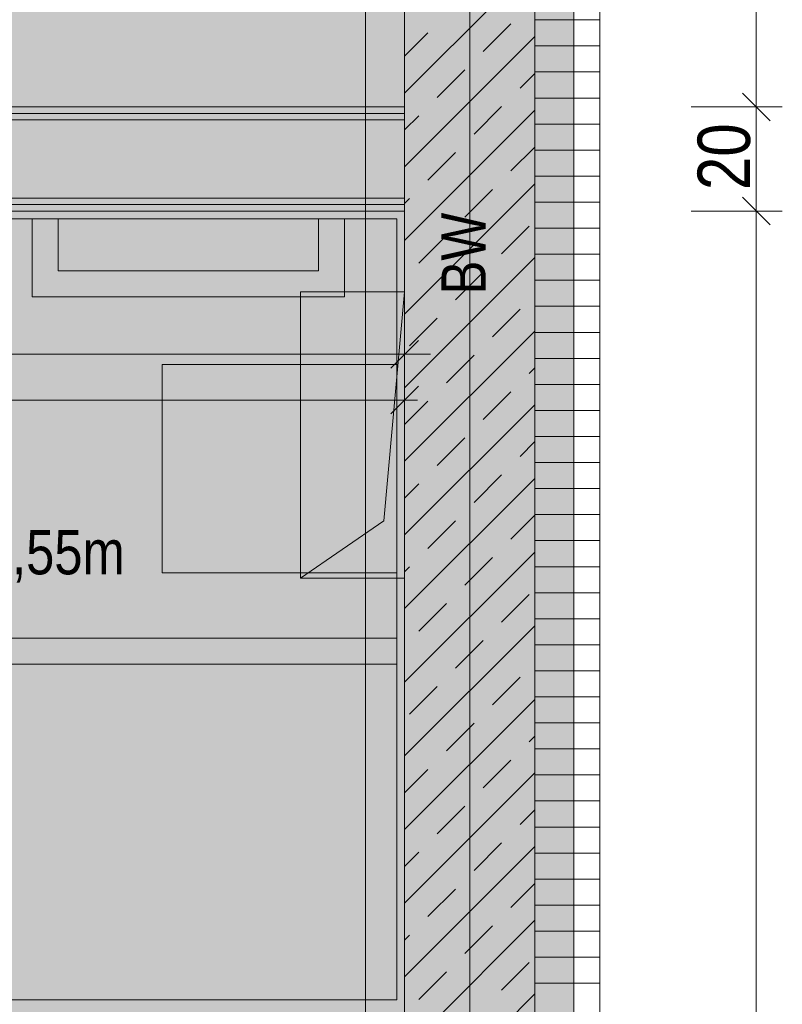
# Model space of a CAD drawing. Extents: x -720 to 300, y 62 to 1162.
# Tile 56 of 256: x -626 to -597, y 683 to 721. Entities that reach past the tile are written whole.
import ezdxf
from ezdxf.lldxf.tags import DXFTag

# ---------------------------------------------------------------- set-up
doc = ezdxf.new("R2010")
doc.units = 0
doc.layers.get('0').update_dxf_attribs({"lineweight": 13})
for name, color, linetype, lineweight, true_color in [('00 -Bauelemente -Dämmung innen', 7, 'Continuous', 9, 0xff7fe6), ('00 -Bauelemente -Gipskarton', 7, 'Continuous', 9, 0xff7fe6), ('30 -34 Innenwände- 1 tragend', 7, 'Continuous', 13, 0xdd0806), ('30 -34 Innenwände- 2 nichttragend', 7, 'Continuous', 18, 0xff7fe6), ('30 -35 Decken- 1 Konstruktion-Träger- Stahlbeton', 7, 'Continuous', 13, 0x33aa00), ('30 -35 Decken- 11 Durchbruch', 5, 'Continuous', 15, 0x0000ff), ('40 -41 Abwasser_Wasser_Gas- 1 Abwasser + sanitäre Anlagen', 7, 'Continuous', 9, 0xff6633), ('60 -61 Ausstattung -1 Möbel -verdeckt', 9, 'fein_strichliert-A06G93UC8I', 13, 0x808080), ('70 -76 Bemaßung- 2 Allgemein', 9, 'Continuous', 5, 0x808080), ('iwb_Layout BA_Markierung', 7, 'Continuous', 9, 0xbadcdc), ('iwb_Schraffur_BW', 7, 'Continuous', 13, 0x7400e8), ('iwb_Schraffur_Unterzug', 7, 'Continuous', 5, 0xffffcc), ('iwb_Sichtbeton', 2, 'Continuous', 50, 0xffff00), ('iwb_Sichtbeton-Shading', 2, 'Continuous', 50, 0xffff00)]:
    doc.layers.add(name, color=color, linetype=linetype, lineweight=lineweight, true_color=true_color)
doc.layers.add('70 -71 Achsen- 1 Gebäudeachsen', color=7, linetype='STRICHPUNKT2-A06G93UB8I', lineweight=18)
doc.layers.add('70 -75 Raumstempel- 3 Wandstempel', color=7, linetype='Continuous', lineweight=50)
doc.styles.get("Standard").update_dxf_attribs({"font": 'ARIALN.TTF'})
tags = doc.linetypes.add('fein_strichliert-A06G93UC8I', pattern=[4, 1, -2, 1]).pattern_tags.tags
tags[8:9] = [DXFTag(74, 4), DXFTag(75, 0), DXFTag(340, '0'), DXFTag(46, 0.0), DXFTag(50, 0.0), DXFTag(44, 0.0), DXFTag(45, 0.0)]
tags[6:7] = [DXFTag(74, 4), DXFTag(75, 0), DXFTag(340, '0'), DXFTag(46, 0.0), DXFTag(50, 0.0), DXFTag(44, 0.0), DXFTag(45, 0.0)]
tags[4:5] = [DXFTag(74, 4), DXFTag(75, 0), DXFTag(340, '0'), DXFTag(46, 0.0), DXFTag(50, 0.0), DXFTag(44, 0.0), DXFTag(45, 0.0)]
tags = doc.linetypes.add('STRICHPUNKT2-A06G93UB8I', pattern=[12.7, 6.35, -3.175, 0, -3.175]).pattern_tags.tags
tags[10:11] = [DXFTag(74, 4), DXFTag(75, 0), DXFTag(340, '0'), DXFTag(46, 0.0), DXFTag(50, 0.0), DXFTag(44, 0.0), DXFTag(45, 0.0)]
tags[8:9] = [DXFTag(74, 4), DXFTag(75, 0), DXFTag(340, '0'), DXFTag(46, 0.0), DXFTag(50, 0.0), DXFTag(44, 0.0), DXFTag(45, 0.0)]
tags[6:7] = [DXFTag(74, 4), DXFTag(75, 0), DXFTag(340, '0'), DXFTag(46, 0.0), DXFTag(50, 0.0), DXFTag(44, 0.0), DXFTag(45, 0.0)]
tags[4:5] = [DXFTag(74, 4), DXFTag(75, 0), DXFTag(340, '0'), DXFTag(46, 0.0), DXFTag(50, 0.0), DXFTag(44, 0.0), DXFTag(45, 0.0)]

# ---------------------------------------------------------------- blocks, each defined once
blk = doc.blocks.new('Shading-A06G93SP8I', base_point=(-566.802, 777.112))
at = {"layer": 'iwb_Sichtbeton-Shading', "color": 51, "true_color": 0xffff7f}
blk.add_solid([(-611.052, 227.912), (-611.652, 227.912), (-611.052, 772.712), (-611.652, 772.112)], dxfattribs=at)
blk = doc.blocks.new('Polygon-A06G93U38I')
at = {"color": 0, "linetype": 'ByBlock', "lineweight": -2, "ltscale": 0.13}
blk.add_solid([(-611.222, 86.203), (-682.362, 86.014), (-611.055, 1083.814), (-682.362, 1083.814)], dxfattribs=at)
blk = doc.blocks.new('Referenz-A06G93UD8I')
at = {"layer": '00 -Bauelemente -Dämmung innen', "color": 0, "linetype": 'Continuous', "lineweight": -2, "ltscale": 0.13}
for p, q in [((-611.353, 717.012), (-672.753, 717.012)), ((-611.353, 714.012), (-672.753, 714.012))]:
    blk.add_line(p, q, dxfattribs=at)
at = {"layer": '00 -Bauelemente -Gipskarton', "color": 0, "linetype": 'Continuous', "lineweight": -2, "ltscale": 0.13}
for p, q in [((-611.353, 717.512), (-672.753, 717.512)), ((-611.353, 717.262), (-672.753, 717.262)), ((-611.353, 717.012), (-672.753, 717.012)), ((-611.353, 714.012), (-672.753, 714.012)), ((-611.353, 713.762), (-672.753, 713.762)), ((-611.353, 713.512), (-672.753, 713.512))]:
    blk.add_line(p, q, dxfattribs=at)
at = {"layer": '30 -34 Innenwände- 1 tragend', "color": 0, "linetype": 'Continuous', "lineweight": -2, "ltscale": 0.13}
for p, q in [((-611.353, 613.912), (-611.353, 770.912)), ((-603.853, 613.912), (-603.853, 770.912))]:
    blk.add_line(p, q, dxfattribs=at)
at = {"layer": '30 -34 Innenwände- 1 tragend', "color": 0, "lineweight": -2}
for p, q in [((-611.353, 613.912), (-611.353, 770.912)), ((-606.353, 613.912), (-606.353, 770.912)), ((-611.353, 718.041), (-606.353, 723.041)), ((-608.334, 719.646), (-607.273, 720.707)), ((-611.353, 719.455), (-610.455, 720.353)), ((-611.353, 715.213), (-606.353, 720.213)), ((-610.102, 717.878), (-609.041, 718.939)), ((-606.92, 718.232), (-606.353, 718.799)), ((-608.687, 716.464), (-607.627, 717.525)), ((-611.353, 712.384), (-606.353, 717.384)), ((-611.353, 716.627), (-610.809, 717.171)), ((-607.273, 715.05), (-606.353, 715.97)), ((-610.455, 714.696), (-609.394, 715.757)), ((-611.353, 709.556), (-606.353, 714.556)), ((-611.353, 713.799), (-611.162, 713.989)), ((-609.041, 713.282), (-607.98, 714.343)), ((-607.627, 711.868), (-606.566, 712.929)), ((-610.809, 711.515), (-609.748, 712.575)), ((-611.353, 706.728), (-606.353, 711.728)), ((-609.394, 710.1), (-608.334, 711.161)), ((-607.98, 708.686), (-606.92, 709.747)), ((-611.162, 708.333), (-610.102, 709.393)), ((-611.353, 703.899), (-606.353, 708.899)), ((-609.748, 706.918), (-608.687, 707.979)), ((-606.566, 707.272), (-606.353, 707.485)), ((-608.334, 705.504), (-607.273, 706.565)), ((-611.353, 705.313), (-610.455, 706.211)), ((-611.353, 701.071), (-606.353, 706.071)), ((-610.102, 703.736), (-609.041, 704.797)), ((-606.92, 704.09), (-606.353, 704.656)), ((-611.353, 698.242), (-606.353, 703.242)), ((-611.353, 702.485), (-610.809, 703.029)), ((-608.687, 702.322), (-607.627, 703.383)), ((-610.455, 700.554), (-609.394, 701.615)), ((-607.273, 700.908), (-606.353, 701.828)), ((-611.353, 695.414), (-606.353, 700.414)), ((-609.041, 699.14), (-607.98, 700.201)), ((-611.353, 699.656), (-611.162, 699.847)), ((-607.627, 697.726), (-606.566, 698.787)), ((-610.809, 697.372), (-609.748, 698.433)), ((-611.353, 692.585), (-606.353, 697.585)), ((-609.394, 695.958), (-608.334, 697.019)), ((-607.98, 694.544), (-606.92, 695.605)), ((-611.162, 694.19), (-610.102, 695.251)), ((-611.353, 689.757), (-606.353, 694.757)), ((-609.748, 692.776), (-608.687, 693.837)), ((-606.566, 693.13), (-606.353, 693.343)), ((-611.353, 691.171), (-610.455, 692.069)), ((-608.334, 691.362), (-607.273, 692.423)), ((-611.353, 686.929), (-606.353, 691.929)), ((-610.102, 689.594), (-609.041, 690.655)), ((-606.92, 689.948), (-606.353, 690.514)), ((-611.353, 684.1), (-606.353, 689.1)), ((-608.687, 688.18), (-607.627, 689.241)), ((-611.353, 688.343), (-610.809, 688.887)), ((-607.273, 686.766), (-606.353, 687.686)), ((-610.455, 686.412), (-609.394, 687.473)), ((-611.353, 681.272), (-606.353, 686.272)), ((-609.041, 684.998), (-607.98, 686.059)), ((-611.353, 685.514), (-611.162, 685.705)), ((-607.627, 683.584), (-606.566, 684.644)), ((-610.809, 683.23), (-609.748, 684.291)), ((-611.353, 678.443), (-606.353, 683.443))]:
    blk.add_line(p, q, dxfattribs=at)
at = {"layer": '30 -34 Innenwände- 2 nichttragend', "color": 0, "lineweight": -2}
for p, q in [((-606.353, 613.912), (-606.353, 770.912)), ((-603.853, 613.912), (-603.853, 770.912)), ((-603.853, 720.853), (-606.353, 720.853)), ((-603.853, 719.853), (-606.353, 719.853)), ((-603.853, 718.853), (-606.353, 718.853)), ((-603.853, 717.853), (-606.353, 717.853)), ((-603.853, 716.853), (-606.353, 716.853)), ((-603.853, 715.853), (-606.353, 715.853)), ((-603.853, 714.853), (-606.353, 714.853)), ((-603.853, 713.853), (-606.353, 713.853)), ((-603.853, 712.853), (-606.353, 712.853)), ((-603.853, 711.853), (-606.353, 711.853)), ((-603.853, 710.853), (-606.353, 710.853)), ((-603.853, 709.853), (-606.353, 709.853)), ((-603.853, 708.853), (-606.353, 708.853)), ((-603.853, 707.853), (-606.353, 707.853)), ((-603.853, 706.853), (-606.353, 706.853)), ((-603.853, 705.853), (-606.353, 705.853)), ((-603.853, 704.853), (-606.353, 704.853)), ((-603.853, 703.853), (-606.353, 703.853)), ((-603.853, 702.853), (-606.353, 702.853)), ((-603.853, 701.853), (-606.353, 701.853)), ((-603.853, 700.853), (-606.353, 700.853)), ((-603.853, 699.853), (-606.353, 699.853)), ((-603.853, 698.853), (-606.353, 698.853)), ((-603.853, 697.853), (-606.353, 697.853)), ((-603.853, 696.853), (-606.353, 696.853)), ((-603.853, 695.853), (-606.353, 695.853)), ((-603.853, 694.853), (-606.353, 694.853)), ((-603.853, 693.853), (-606.353, 693.853)), ((-603.853, 692.853), (-606.353, 692.853)), ((-603.853, 691.853), (-606.353, 691.853)), ((-603.853, 690.853), (-606.353, 690.853)), ((-603.853, 689.853), (-606.353, 689.853)), ((-603.853, 688.853), (-606.353, 688.853)), ((-603.853, 687.853), (-606.353, 687.853)), ((-603.853, 686.853), (-606.353, 686.853)), ((-603.853, 685.853), (-606.353, 685.853)), ((-603.853, 684.853), (-606.353, 684.853)), ((-603.853, 683.853), (-606.353, 683.853))]:
    blk.add_line(p, q, dxfattribs=at)
at = {"layer": '30 -34 Innenwände- 2 nichttragend', "color": 0, "linetype": 'Continuous', "lineweight": -2, "ltscale": 0.13}
for p, q in [((-611.353, 717.512), (-672.753, 717.512)), ((-611.353, 717.512), (-611.353, 713.512)), ((-611.353, 713.512), (-672.753, 713.512))]:
    blk.add_line(p, q, dxfattribs=at)
at = {"layer": '30 -35 Decken- 1 Konstruktion-Träger- Stahlbeton', "color": 0, "linetype": 'fein_strichliert-A06G93UC8I', "lineweight": -2, "ltscale": 0.13}
for p, q in [((-612.853, 227.912), (-612.853, 770.912)), ((-604.853, 227.912), (-604.853, 770.912))]:
    blk.add_line(p, q, dxfattribs=at)
at = {"layer": '30 -35 Decken- 11 Durchbruch', "color": 0, "linetype": 'Continuous', "lineweight": -2, "ltscale": 0.13}
for p, q in [((-615.353, 699.412), (-615.353, 710.412)), ((-615.353, 710.412), (-611.353, 710.412)), ((-611.353, 710.412), (-612.153, 701.612)), ((-611.353, 699.412), (-611.353, 710.412)), ((-612.153, 701.612), (-615.353, 699.412)), ((-615.353, 699.412), (-611.353, 699.412))]:
    blk.add_line(p, q, dxfattribs=at)
at = {"layer": '30 -35 Decken- 11 Durchbruch', "color": 0, "lineweight": -2}
for points in [[(-611.353, 699.412), (-612.153, 701.612), (-611.353, 710.412)], [(-612.153, 699.412), (-615.353, 699.412), (-612.153, 701.612)], [(-612.153, 699.412), (-612.153, 701.612), (-611.353, 699.412)]]:
    blk.add_solid(points, dxfattribs=at)
at = {"layer": '40 -41 Abwasser_Wasser_Gas- 1 Abwasser + sanitäre Anlagen', "color": 0, "linetype": 'Continuous', "lineweight": -2, "ltscale": 0.13}
for p, q in [((-625.653, 710.212), (-625.653, 713.212)), ((-625.653, 713.212), (-624.653, 713.212)), ((-624.653, 713.212), (-624.653, 711.212)), ((-614.653, 711.212), (-614.653, 713.212)), ((-614.653, 713.212), (-613.653, 713.212)), ((-613.653, 713.212), (-613.653, 710.212)), ((-624.653, 711.212), (-614.653, 711.212)), ((-613.653, 710.212), (-625.653, 710.212)), ((-620.653, 707.612), (-611.653, 707.612)), ((-620.653, 699.612), (-620.653, 707.612)), ((-611.653, 707.612), (-611.653, 699.612)), ((-611.653, 699.612), (-620.653, 699.612)), ((-628.653, 697.112), (-611.653, 697.112)), ((-611.653, 697.112), (-611.653, 696.112)), ((-611.653, 696.112), (-628.653, 696.112))]:
    blk.add_line(p, q, dxfattribs=at)
at = {"layer": '60 -61 Ausstattung -1 Möbel -verdeckt', "color": 0, "linetype": 'fein_strichliert-A06G93UC8I', "lineweight": -2, "ltscale": 0.13}
for p, q in [((-641.653, 713.212), (-611.653, 713.212)), ((-611.653, 713.212), (-611.653, 683.212)), ((-611.653, 683.212), (-641.653, 683.212))]:
    blk.add_line(p, q, dxfattribs=at)
at = {"layer": '70 -71 Achsen- 1 Gebäudeachsen', "color": 0, "linetype": 'STRICHPUNKT2-A06G93UB8I', "lineweight": -2, "ltscale": 0.13}
blk.add_line((-608.853, 1084.852), (-608.853, 85.412), dxfattribs=at)
at = {"layer": '70 -76 Bemaßung- 2 Allgemein', "color": 0, "linetype": 'Continuous', "lineweight": -2, "ltscale": 0.13}
for p, q in [((-597.853, 718.573), (-597.853, 771.352)), ((-597.853, 716.512), (-597.853, 718.573)), ((-597.853, 718.512), (-597.853, 716.452)), ((-598.384, 718.043), (-597.322, 716.982)), ((-597.322, 716.982), (-598.384, 718.043)), ((-600.353, 717.512), (-596.853, 717.512)), ((-600.353, 717.512), (-596.853, 717.512)), ((-597.853, 714.573), (-597.853, 716.452)), ((-597.853, 712.512), (-597.853, 714.573)), ((-597.853, 714.512), (-597.853, 712.452)), ((-597.322, 712.982), (-598.384, 714.043)), ((-598.384, 714.043), (-597.322, 712.982)), ((-600.353, 713.512), (-596.853, 713.512)), ((-600.353, 713.512), (-596.853, 713.512)), ((-597.853, 642.873), (-597.853, 712.452)), ((-611.353, 710.512), (-611.353, 707.012)), ((-610.822, 708.543), (-611.884, 707.482)), ((-612.413, 708.012), (-644.093, 708.012)), ((-610.353, 708.012), (-612.413, 708.012)), ((-611.353, 708.253), (-611.353, 705.253)), ((-610.822, 706.784), (-611.884, 705.722)), ((-612.413, 706.253), (-682.362, 706.253)), ((-610.853, 706.253), (-612.413, 706.253))]:
    blk.add_line(p, q, dxfattribs=at)
at = {"layer": '30 -35 Decken- 11 Durchbruch', "color": 0, "linetype": 'Continuous', "lineweight": -2, "ltscale": 0.13, "insert": (-632.375, 701.258), "char_height": 1.7, "attachment_point": 1}
blk.add_mtext('{\\fArial Narrow;0,2m/0,55m}', dxfattribs=at)
at = {"layer": '70 -75 Raumstempel- 3 Wandstempel', "color": 0, "linetype": 'Continuous', "lineweight": -2, "ltscale": 0.13, "insert": (-609.935, 710.31), "char_height": 1.7, "attachment_point": 1, "rotation": 90}
blk.add_mtext('{\\fArial Narrow;BW}', dxfattribs=at)
at = {"layer": '70 -76 Bemaßung- 2 Allgemein', "color": 0, "linetype": 'Continuous', "lineweight": -2, "ltscale": 0.13, "insert": (-600.104, 714.316), "char_height": 2.01377, "attachment_point": 1, "rotation": 90}
blk.add_mtext('{\\fArial Narrow;20}', dxfattribs=at)
blk = doc.blocks.new('Referenz-A06G93UF8I')
at = {"layer": 'iwb_Schraffur_BW', "linetype": 'Continuous', "ltscale": 0.13}
blk.add_solid([(-611.352, 773.912), (-606.352, 773.912), (-611.352, 208.972), (-606.352, 208.972)], dxfattribs=at)
at = {"layer": 'iwb_Schraffur_Unterzug', "linetype": 'Continuous', "ltscale": 0.13}
blk.add_solid([(-612.852, 227.912), (-612.852, 830.912), (-604.852, 227.912), (-604.852, 830.912)], dxfattribs=at)
at = {"layer": 'iwb_Sichtbeton', "linetype": 'Continuous', "ltscale": 0.5}
blk.add_solid([(-611.052, 227.912), (-611.652, 227.912), (-611.052, 772.712), (-611.652, 772.112)], dxfattribs=at)

msp = doc.modelspace()

# ---------------------------------------------------------------- block references
at = {"color": 8, "lineweight": 13, "ltscale": 0.13, "true_color": 0x808080}
msp.add_blockref('Referenz-A06G93UD8I', (0, 0), dxfattribs=at)
at = {"color": 8, "lineweight": 25, "ltscale": 0.25, "true_color": 0x808080}
msp.add_blockref('Referenz-A06G93UF8I', (0, 0), dxfattribs=at)
msp.add_blockref('Shading-A06G93SP8I', (-566.802, 777.112))
at = {"layer": 'iwb_Layout BA_Markierung', "ltscale": 0.13}
msp.add_blockref('Polygon-A06G93U38I', (0, 0), dxfattribs=at)

doc.saveas('drawing.dxf')
